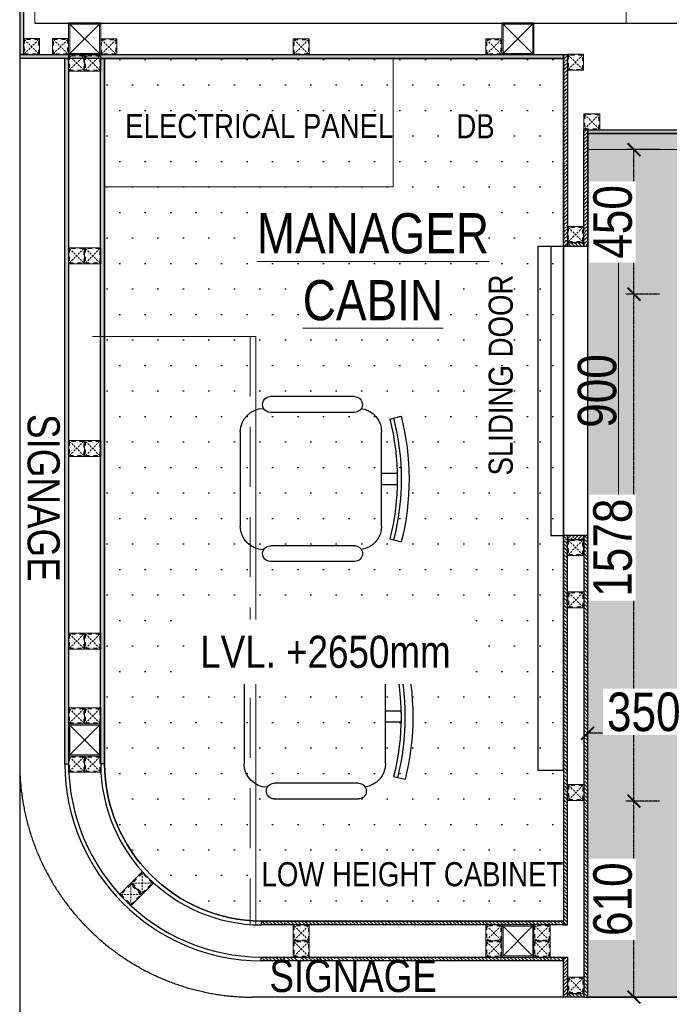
# Model space of a CAD drawing. Header units: millimetres. Extents: x -106827 to 92813, y -35754 to 7831.
# Tile 118 of 160: x -3996 to -1972, y -28255 to -25190. Entities that reach past the tile are written whole.
import ezdxf
from ezdxf.xclip import XClip

# ---------------------------------------------------------------- set-up
doc = ezdxf.new("R2010")
doc.units = ezdxf.units.MM
doc.header["$XCLIPFRAME"] = 2
doc.header["$PDMODE"] = 35
for name, pattern in [('General Arrangement Plan$0$( Hidden )', [0.375, 0.25, -0.125]), ('General Arrangement Plan$0$DASHED2', [0.375, 0.25, -0.125]), ('General Arrangement Plan$1$.5', [2, 0.5, -0.5, 0.5, -0.5]), ('General Arrangement Plan$1$CORES & SETBACK$0$HIDDEN', [0.375, 0.25, -0.125]), ('HIDDEN', [0.375, 0.25, -0.125])]:
    doc.linetypes.add(name, pattern=pattern)
for name, color, linetype in [('A-ANNO-DIMS-30', 7, 'Continuous'), ('General Arrangement Plan$1$12-ply', 160, 'Continuous'), ('General Arrangement Plan$1$Furniture', 7, 'Continuous'), ('General Arrangement Plan$1$IDS-DOOR', 45, 'Continuous'), ('IFF-35 HEAVY', 100, 'Continuous'), ('M-HVAC-INSULATION', 7, 'Continuous')]:
    doc.layers.add(name, color=color, linetype=linetype)
for name, color, linetype, lineweight in [('General Arrangement Plan$0$DIM', 7, 'Continuous', 13), ('General Arrangement Plan$1$A-WALL', 113, 'Continuous', 9), ('General Arrangement Plan$1$FURN', 252, 'Continuous', 5), ('General Arrangement Plan$1$MEI- EXISTING WALLS', 1, 'Continuous', 15), ('General Arrangement Plan$1$TILES', 104, 'Continuous', 9), ('General Arrangement Plan$1$TXT', 6, 'Continuous', 20), ('General Arrangement Plan$1$Wall Hatch', 8, 'Continuous', 0), ('TEXT', 7, 'Continuous', 5)]:
    doc.layers.add(name, color=color, linetype=linetype, lineweight=lineweight)
doc.layers.add('General Arrangement Plan$1$MS', color=7, linetype='Continuous', lineweight=0, true_color=0x3c5977)
doc.styles.add('General Arrangement Plan$1$Standard', font='ARIALN.TTF')
doc.styles.get("Standard").update_dxf_attribs({"font": 'ARIALN.TTF'})
doc.dimstyles.new('General Arrangement Plan$1$TFS-Dim', dxfattribs={"dimtxt": 120, "dimasz": 40, "dimexe": 25, "dimexo": 25, "dimgap": 4.5, "dimtad": 1, "dimdec": 0, "dimzin": 0, "dimdsep": 46, "dimtxsty": 'General Arrangement Plan$1$Standard', "dimblk": 'General Arrangement Plan$1$_ArchTick', "dimcen": 0.09, "dimdle": 2, "dimclrd": 256, "dimclre": 8, "dimadec": 0, "dimazin": 0, "dimtfac": 1, "dimtdec": 0, "dimtofl": 0, "dimtmove": 1, "dimatfit": 3, "dimfxl": 1, "dimtolj": 1, "dimtzin": 0, "dimlwd": -1, "dimlwe": -1, "dimarcsym": 0})
doc.dimstyles.new('TFS-Dim', dxfattribs={"dimtxt": 120, "dimasz": 40, "dimexe": 25, "dimexo": 25, "dimgap": 4.5, "dimtad": 1, "dimdec": 0, "dimzin": 0, "dimdsep": 46, "dimtxsty": 'Standard', "dimblk": 'ARCHTICK', "dimcen": 0.09, "dimdle": 2, "dimclrd": 256, "dimclre": 8, "dimadec": 0, "dimazin": 0, "dimtfac": 1, "dimtdec": 0, "dimtofl": 0, "dimtmove": 1, "dimatfit": 3, "dimfxl": 1, "dimtolj": 1, "dimtzin": 0, "dimlwd": -1, "dimlwe": -1, "dimarcsym": 0})

# ---------------------------------------------------------------- blocks, each defined once
blk = doc.blocks.new('General Arrangement Plan$1$A$C0642dd72')
at = {"layer": 'General Arrangement Plan$1$MS', "ltscale": 10}
for p, q in [((0, 2808.7), (100, 2908.7)), ((100, 2808.7), (0, 2908.7)), ((1350.1, 2808.7), (1450.1, 2908.7)), ((1450.1, 2808.7), (1350.1, 2908.7)), ((0, 626), (100, 726)), ((100, 626), (0, 726)), ((1350.1, 0.3), (1450.1, 100.3)), ((1450.1, 0.3), (1350.1, 100.3))]:
    blk.add_line(p, q, dxfattribs=at)
for points in [[(0, 2808.7), (100, 2808.7), (100, 2908.7), (0, 2908.7)], [(4, 2812.7), (96, 2812.7), (96, 2904.7), (4, 2904.7)], [(1350.1, 2808.7), (1450.1, 2808.7), (1450.1, 2908.7), (1350.1, 2908.7)], [(1354.1, 2812.7), (1446.1, 2812.7), (1446.1, 2904.7), (1354.1, 2904.7)], [(0, 626), (100, 626), (100, 726), (0, 726)], [(4, 630), (96, 630), (96, 722), (4, 722)], [(1350.1, 0.3), (1450.1, 0.3), (1450.1, 100.3), (1350.1, 100.3)], [(1354.1, 4.3), (1446.1, 4.3), (1446.1, 96.3), (1354.1, 96.3)]]:
    blk.add_lwpolyline(points, close=True, dxfattribs=at)
blk = doc.blocks.new('*U243')
at = {"layer": 'General Arrangement Plan$1$12-ply', "true_color": 0x939598}
h = blk.add_hatch(dxfattribs=at)
h.set_pattern_fill('ANSI35', color=252, scale=2.5, angle=180)
h.set_pattern_definition([(225, (0, 4722.52), (11.22532015, -11.22532015), []), (225, (-11.225, 4722.52), (11.22532015, -11.22532015), [19.84375, -3.96875, 0, -3.96875])])
h.paths.add_polyline_path([(2694431.8, -800711.5), (2694419.8, -800711.5), (2694419.8, -802781.9), (2694431.8, -802781.9)])
at = {"layer": 'General Arrangement Plan$1$12-ply'}
blk.add_lwpolyline([(2694419.8, -800711.5), (2694431.8, -800711.5), (2694431.8, -802781.9), (2694419.8, -802781.9)], close=True, dxfattribs=at)
blk = doc.blocks.new('*U237')
at = {"layer": 'General Arrangement Plan$1$12-ply', "true_color": 0x939598}
h = blk.add_hatch(dxfattribs=at)
h.set_pattern_fill('ANSI35', color=252, scale=2.5, angle=180)
h.set_pattern_definition([(225, (0, 8687.363), (11.22532015, -11.22532015), []), (225, (-11.225, 8687.363), (11.22532015, -11.22532015), [19.84375, -3.96875, 0, -3.96875])])
h.paths.add_polyline_path([(2694431.8, -798254.8), (2694419.8, -798254.8), (2694419.8, -801273.8), (2694431.8, -801273.8)])
at = {"layer": 'General Arrangement Plan$1$12-ply'}
blk.add_lwpolyline([(2694419.8, -798254.8), (2694431.8, -798254.8), (2694431.8, -801273.8), (2694419.8, -801273.8)], close=True, dxfattribs=at)
blk = doc.blocks.new('General Arrangement Plan$1$A$C25013FFA')
at = {"layer": 'General Arrangement Plan$1$MS', "linetype": 'General Arrangement Plan$1$CORES & SETBACK$0$HIDDEN', "ltscale": 25}
for p, q in [((-9, 60), (35, 16)), ((35, 60), (-9, 16))]:
    blk.add_line(p, q, dxfattribs=at)
at = {"layer": 'General Arrangement Plan$1$MS', "ltscale": 25}
blk.add_lwpolyline([(-12, 13), (38, 13), (38, 63), (-12, 63)], close=True, dxfattribs=at)
blk.add_lwpolyline([(-12, 13), (38, 13), (38, 63), (-12, 63)], close=True, dxfattribs=at)
at = {"layer": 'General Arrangement Plan$1$MS', "linetype": 'General Arrangement Plan$1$.5', "ltscale": 25}
blk.add_lwpolyline([(-9, 16), (35, 16), (35, 60), (-9, 60)], close=True, dxfattribs=at)
blk = doc.blocks.new('*U227')
at = {"layer": 'General Arrangement Plan$1$12-ply', "true_color": 0x939598}
h = blk.add_hatch(dxfattribs=at)
h.set_pattern_fill('ANSI35', color=252, scale=2.5, angle=180)
h.set_pattern_definition([(225, (0, 4549.795), (11.22532015, -11.22532015), []), (225, (-11.225, 4549.795), (11.22532015, -11.22532015), [19.84375, -3.96875, 0, -3.96875])])
h.paths.add_polyline_path([(2694431.8, -800734.8), (2694419.8, -800734.8), (2694419.8, -802931.3), (2694431.8, -802931.3)])
at = {"layer": 'General Arrangement Plan$1$12-ply'}
blk.add_lwpolyline([(2694419.8, -800734.8), (2694431.8, -800734.8), (2694431.8, -802931.3), (2694419.8, -802931.3)], close=True, dxfattribs=at)
blk = doc.blocks.new('*U228')
at = {"layer": 'General Arrangement Plan$1$12-ply', "true_color": 0x939598}
h = blk.add_hatch(dxfattribs=at)
h.set_pattern_fill('ANSI35', color=252, scale=2.5, angle=180)
h.set_pattern_definition([(225, (0, 4550.338), (11.22532015, -11.22532015), []), (225, (-11.225, 4550.338), (11.22532015, -11.22532015), [19.84375, -3.96875, 0, -3.96875])])
h.paths.add_polyline_path([(2694431.8, -800734.8), (2694419.8, -800734.8), (2694419.8, -802930.8), (2694431.8, -802930.8)])
at = {"layer": 'General Arrangement Plan$1$12-ply'}
blk.add_lwpolyline([(2694419.8, -800734.8), (2694431.8, -800734.8), (2694431.8, -802930.8), (2694419.8, -802930.8)], close=True, dxfattribs=at)
blk = doc.blocks.new('*U229')
at = {"layer": 'General Arrangement Plan$1$12-ply', "true_color": 0x939598}
h = blk.add_hatch(dxfattribs=at)
h.set_pattern_fill('ANSI35', color=252, scale=2.5, angle=180)
h.set_pattern_definition([(225, (0, 3344.335), (11.22532015, -11.22532015), []), (225, (-11.225, 3344.335), (11.22532015, -11.22532015), [19.84375, -3.96875, 0, -3.96875])])
h.paths.add_polyline_path([(2694431.8, -801964.6), (2694419.8, -801964.6), (2694419.8, -802907), (2694431.8, -802907)])
at = {"layer": 'General Arrangement Plan$1$12-ply'}
blk.add_lwpolyline([(2694419.8, -801964.6), (2694431.8, -801964.6), (2694431.8, -802907), (2694419.8, -802907)], close=True, dxfattribs=at)
blk = doc.blocks.new('*U230')
at = {"layer": 'General Arrangement Plan$1$12-ply', "true_color": 0x939598}
h = blk.add_hatch(dxfattribs=at)
h.set_pattern_fill('ANSI35', color=252, scale=2.5, angle=180)
h.set_pattern_definition([(225, (0, 3343.737), (11.22532015, -11.22532015), []), (225, (-11.225, 3343.737), (11.22532015, -11.22532015), [19.84375, -3.96875, 0, -3.96875])])
h.paths.add_polyline_path([(2694431.8, -801965.2), (2694419.8, -801965.2), (2694419.8, -802907), (2694431.8, -802907)])
at = {"layer": 'General Arrangement Plan$1$12-ply'}
blk.add_lwpolyline([(2694419.8, -801965.2), (2694431.8, -801965.2), (2694431.8, -802907), (2694419.8, -802907)], close=True, dxfattribs=at)
blk = doc.blocks.new('*U231')
at = {"layer": 'General Arrangement Plan$1$12-ply', "true_color": 0x939598}
h = blk.add_hatch(dxfattribs=at)
h.set_pattern_fill('ANSI35', color=252, scale=2.5, angle=180)
h.set_pattern_definition([(225, (0, 5610.982), (11.22532015, -11.22532015), []), (225, (-11.225, 5610.982), (11.22532015, -11.22532015), [19.84375, -3.96875, 0, -3.96875])])
h.paths.add_polyline_path([(2694431.8, -800455.1), (2694419.8, -800455.1), (2694419.8, -802149.9), (2694431.8, -802149.9)])
at = {"layer": 'General Arrangement Plan$1$12-ply'}
blk.add_lwpolyline([(2694419.8, -800455.1), (2694431.8, -800455.1), (2694431.8, -802149.9), (2694419.8, -802149.9)], close=True, dxfattribs=at)
blk = doc.blocks.new('*U232')
at = {"layer": 'General Arrangement Plan$1$12-ply', "true_color": 0x939598}
h = blk.add_hatch(dxfattribs=at)
h.set_pattern_fill('ANSI35', color=252, scale=2.5, angle=180)
h.set_pattern_definition([(225, (0, 6173.298), (11.22532015, -11.22532015), []), (225, (-11.225, 6173.298), (11.22532015, -11.22532015), [19.84375, -3.96875, 0, -3.96875])])
h.paths.add_polyline_path([(2694431.8, -800722.8), (2694419.8, -800722.8), (2694419.8, -801319.8), (2694431.8, -801319.8)])
at = {"layer": 'General Arrangement Plan$1$12-ply'}
blk.add_lwpolyline([(2694419.8, -800722.8), (2694431.8, -800722.8), (2694431.8, -801319.8), (2694419.8, -801319.8)], close=True, dxfattribs=at)
blk = doc.blocks.new('*U233')
at = {"layer": 'General Arrangement Plan$1$12-ply', "true_color": 0x939598}
h = blk.add_hatch(dxfattribs=at)
h.set_pattern_fill('ANSI35', color=252, scale=2.5, angle=180)
h.set_pattern_definition([(225, (0, 5939.467), (11.22532015, -11.22532015), []), (225, (-11.225, 5939.467), (11.22532015, -11.22532015), [19.84375, -3.96875, 0, -3.96875])])
h.paths.add_polyline_path([(2694431.8, -800956.6), (2694419.8, -800956.6), (2694419.8, -801319.8), (2694431.8, -801319.8)])
at = {"layer": 'General Arrangement Plan$1$12-ply'}
blk.add_lwpolyline([(2694419.8, -800956.6), (2694431.8, -800956.6), (2694431.8, -801319.8), (2694419.8, -801319.8)], close=True, dxfattribs=at)
blk = doc.blocks.new('*U234')
at = {"layer": 'General Arrangement Plan$1$12-ply', "true_color": 0x939598}
h = blk.add_hatch(dxfattribs=at)
h.set_pattern_fill('ANSI35', color=252, scale=2.5, angle=180)
h.set_pattern_definition([(225, (0, 6643.966), (11.22532015, -11.22532015), []), (225, (-11.225, 6643.966), (11.22532015, -11.22532015), [19.84375, -3.96875, 0, -3.96875])])
h.paths.add_polyline_path([(2694431.8, -800760.5), (2694419.8, -800760.5), (2694419.8, -800811.5), (2694431.8, -800811.5)])
at = {"layer": 'General Arrangement Plan$1$12-ply'}
blk.add_lwpolyline([(2694419.8, -800760.5), (2694431.8, -800760.5), (2694431.8, -800811.5), (2694419.8, -800811.5)], close=True, dxfattribs=at)
blk = doc.blocks.new('*U203')
at = {"layer": 'General Arrangement Plan$1$12-ply', "true_color": 0x939598}
h = blk.add_hatch(dxfattribs=at)
h.set_pattern_fill('ANSI35', color=252, scale=2.5, angle=180)
h.set_pattern_definition([(225, (0, 7468.815), (11.22532015, -11.22532015), []), (225, (-11.225, 7468.815), (11.22532015, -11.22532015), [19.84375, -3.96875, 0, -3.96875])])
h.paths.add_polyline_path([(2694431.8, -799767.5), (2694419.8, -799767.5), (2694419.8, -800979.7), (2694431.8, -800979.7)])
at = {"layer": 'General Arrangement Plan$1$12-ply'}
blk.add_lwpolyline([(2694419.8, -799767.5), (2694431.8, -799767.5), (2694431.8, -800979.7), (2694419.8, -800979.7)], close=True, dxfattribs=at)
blk = doc.blocks.new('*U204')
at = {"layer": 'General Arrangement Plan$1$12-ply', "true_color": 0x939598}
h = blk.add_hatch(dxfattribs=at)
h.set_pattern_fill('ANSI35', color=252, scale=2.5, angle=180)
h.set_pattern_definition([(225, (0, 7693.815), (11.22532015, -11.22532015), []), (225, (-11.225, 7693.815), (11.22532015, -11.22532015), [19.84375, -3.96875, 0, -3.96875])])
h.paths.add_polyline_path([(2694431.8, -799542.5), (2694419.8, -799542.5), (2694419.8, -800979.7), (2694431.8, -800979.7)])
at = {"layer": 'General Arrangement Plan$1$12-ply'}
blk.add_lwpolyline([(2694419.8, -799542.5), (2694431.8, -799542.5), (2694431.8, -800979.7), (2694419.8, -800979.7)], close=True, dxfattribs=at)
blk = doc.blocks.new('*U209')
at = {"layer": 'General Arrangement Plan$1$12-ply', "true_color": 0x939598}
h = blk.add_hatch(dxfattribs=at)
h.set_pattern_fill('ANSI35', color=252, scale=2.5, angle=180)
h.set_pattern_definition([(225, (0, 6041.444), (11.22532015, -11.22532015), []), (225, (-11.225, 6041.444), (11.22532015, -11.22532015), [19.84375, -3.96875, 0, -3.96875])])
h.paths.add_polyline_path([(2694431.8, -801024.8), (2694419.8, -801024.8), (2694419.8, -801149.8), (2694431.8, -801149.8)])
at = {"layer": 'General Arrangement Plan$1$12-ply'}
blk.add_lwpolyline([(2694419.8, -801024.8), (2694431.8, -801024.8), (2694431.8, -801149.8), (2694419.8, -801149.8)], close=True, dxfattribs=at)
blk = doc.blocks.new('General Arrangement Plan$1$DTHRQW')
at = {"color": 0, "linetype": 'ByBlock', "lineweight": -2}
blk.add_wipeout([(1608712.3, -1425101.7), (1608713.7, -1425115), (1608718.6, -1425130.8), (1608727.2, -1425145.8), (1608735.2, -1425155), (1608745.7, -1425163.7), (1608768.7, -1425174.5), (1608776, -1425176.1), (1608798.1, -1425177.3), (1609095.1, -1425177.3), (1609104.3, -1425176.7), (1609127.2, -1425170.2), (1609131.8, -1425167.9), (1609139.3, -1425163.3), (1609148.8, -1425155.3), (1609158.8, -1425143.3), (1609164.1, -1425134), (1609169, -1425120.8), (1609171.1, -1425110.3), (1609171.7, -1425102), (1609171.7, -1425102), (1609171.7, -1425102), (1609175.1, -1425103.6), (1609181, -1425105.2), (1609187.8, -1425105.2), (1609192.4, -1425104.2), (1609197, -1425102.2), (1609200, -1425100.2), (1609201.8, -1425098.6), (1609201.8, -1425098.6), (1609206.6, -1425092.7), (1609208.7, -1425088.1), (1609209.6, -1425084.6), (1609210, -1425079.9), (1609210, -1425072.2), (1609210, -1424805.7), (1609208.8, -1424797.7), (1609207.6, -1424794.9), (1609204.4, -1424789.7), (1609202.2, -1424787.3), (1609196.3, -1424783.1), (1609193.4, -1424781.7), (1609189.7, -1424780.7), (1609184.5, -1424780.2), (1609177.1, -1424781.3), (1609174.4, -1424782.2), (1609171, -1424784), (1609167.4, -1424768.8), (1609164, -1424760.8), (1609154.9, -1424746.4), (1609152.3, -1424743.3), (1609145.7, -1424736.7), (1609135.1, -1424728.9), (1609124.1, -1424723.3), (1609116.3, -1424720.5), (1609106.3, -1424718.3), (1609095.5, -1424717.5), (1609077.9, -1424717.5), (1608960.9, -1424717.5), (1608960.9, -1424666.8), (1608972.5, -1424667.2), (1608990, -1424668.1), (1609009.4, -1424669.5), (1609023, -1424670.8), (1609048.5, -1424673.8), (1609066, -1424676.4), (1609080.4, -1424678.8), (1609099.3, -1424682.4), (1609109.5, -1424684.6), (1609130, -1424689.3), (1609137.2, -1424691.1), (1609146.6, -1424654), (1609112.1, -1424646), (1609081.5, -1424640.2), (1609027.2, -1424632.7), (1608999.1, -1424630.3), (1608962.5, -1424628.6), (1608899.5, -1424629.4), (1608874.9, -1424631), (1608841.9, -1424634.3), (1608808.8, -1424639), (1608769.6, -1424646.3), (1608738.2, -1424653.6), (1608747.6, -1424690.7), (1608765.6, -1424686.4), (1608793.7, -1424680.5), (1608817, -1424676.5), (1608834.8, -1424673.8), (1608851.3, -1424671.8), (1608871.4, -1424669.7), (1608885.4, -1424668.6), (1608898.9, -1424667.7), (1608917.4, -1424667), (1608923.8, -1424667), (1608923.8, -1424717.5), (1608789.1, -1424717.5), (1608780.2, -1424718), (1608771.8, -1424719.5), (1608762.3, -1424722.4), (1608752.9, -1424726.6), (1608744.6, -1424731.8), (1608732.8, -1424742.2), (1608726.8, -1424749.6), (1608720.7, -1424759.7), (1608717.3, -1424767.6), (1608713.3, -1424783.5), (1608713.3, -1424783.5), (1608713.3, -1424783.5), (1608699.8, -1424779.7), (1608699.8, -1424779.7), (1608693.2, -1424780.5), (1608682.3, -1424786.6), (1608675.1, -1424798.7), (1608674.2, -1424805.2), (1608674.2, -1424817.3), (1608674.2, -1424837.6), (1608674.2, -1424853.6), (1608674.2, -1425079.4), (1608674.2, -1425079.4), (1608676.1, -1425088.9), (1608678.5, -1425093.6), (1608683, -1425098.7), (1608686.6, -1425101.3), (1608686.6, -1425101.3), (1608699.7, -1425105), (1608699.7, -1425105), (1608706, -1425104.2)], dxfattribs=at).translate(0, 0, 0)
at = {"color": 0, "linetype": 'ByBlock', "lineweight": -2, "extrusion": (-3.38737e-07, -2.0473e-09, 1)}
for p, q in [((1608747.6, -1424690.7, 0), (1608738.2, -1424653.6, 0)), ((1609137.2, -1424691.1, 0), (1609146.6, -1424654, 0)), ((1608789.2, -1424717.5, 0), (1609095.5, -1424717.5, 0)), ((1608674.2, -1424805.2, 0), (1608674.2, -1425079.4, 0)), ((1608725.3, -1424805.2, 0), (1608725.3, -1425079.5, 0)), ((1609159, -1424805.7, 0), (1609159, -1425079.9, 0)), ((1609210, -1424805.7, 0), (1609210, -1425079.9, 0)), ((1609095.1, -1425177.3, 0), (1608788.7, -1425177.3, 0))]:
    blk.add_line(p, q, dxfattribs=at)
at = {"color": 0, "linetype": 'ByBlock', "lineweight": -2, "extrusion": (-3.38737e-07, -2.0473e-09, 1), "elevation": -0.5}
blk.add_lwpolyline([(1608923.8, -1424717.5), (1608960.9, -1424717.5), (1608960.9, -1424666.8, 0.00633), (1608923.8, -1424666.6), (1608923.8, -1424717.5), (1608960.9, -1424717.5)], format="xyb", dxfattribs=at)
at = {"color": 0, "linetype": 'ByBlock', "lineweight": -2, "extrusion": (-3.38737e-07, -2.0473e-09, 1)}
for centre, radius, start, end in [((1608941.6, -1425457.9, -0.5), 829.6, 75.6933, 104.1934), ((1608941.6, -1425457.9, -0.5), 804.1, 75.6933, 104.1934), ((1608941.6, -1425457.9, -0.5), 791.3, 75.6933, 104.1934), ((1608789.1, -1424794.1, -0.5), 76.6, 89.9433, 172.0949), ((1609094.8, -1424794.4, -0.5), 76.9, 7.7859, 89.486), ((1608699.8, -1424805.2, -0.5), 25.5, 359.9433, 179.9433), ((1609184.5, -1424805.7, -0.5), 25.5, 359.9433, 179.9433), ((1608699.8, -1425079.4, -0.5), 25.5, 179.9411, 359.9455), ((1609184.5, -1425079.9, -0.5), 25.5, 179.9433, 359.9433), ((1608789.3, -1425100.2, -0.5), 77.1, 181.1385, 269.5517), ((1609095.1, -1425100.7, -0.5), 76.6, 269.9433, 359.0248)]:
    blk.add_arc(centre, radius, start, end, dxfattribs=at)
blk = doc.blocks.new('General Arrangement Plan$1$_ArchTick')
at = {"color": 0, "linetype": 'ByBlock', "const_width": 0.15}
blk.add_lwpolyline([(-0.5, -0.5), (0.5, 0.5)], dxfattribs=at)
blk = doc.blocks.new('*D284')
at = {"layer": 'Defpoints', "color": 0}
for p in [(1818.1, 3236.3), (1913.9, 3236.3), (1818.1, 2336.3)]:
    blk.add_point(p, dxfattribs=at)
at = {"layer": 'General Arrangement Plan$0$DIM', "color": 8, "linetype": 'General Arrangement Plan$0$( Hidden )'}
for p, q in [((1843.1, 3236.3), (1938.9, 3236.3)), ((1843.1, 2336.3), (1938.9, 2336.3))]:
    blk.add_line(p, q, dxfattribs=at)
at = {"layer": 'General Arrangement Plan$0$DIM', "color": 8}
blk.add_line((1913.9, 2334.3), (1913.9, 3238.3), dxfattribs=at)
at = {"layer": 'General Arrangement Plan$0$DIM', "color": 8, "xscale": 40, "yscale": 40, "zscale": 40}
for p, rotation in [((1913.9, 3236.3), 90), ((1913.9, 2336.3), 270)]:
    blk.add_blockref('General Arrangement Plan$1$_ArchTick', p, dxfattribs=dict(at, rotation=rotation))
at = {"layer": 'General Arrangement Plan$0$DIM', "color": 0, "insert": (1848.1, 2786.3), "char_height": 120, "attachment_point": 5, "rotation": 90, "style": 'General Arrangement Plan$1$Standard'}
blk.add_mtext('\\A1;900', dxfattribs=at)
blk = doc.blocks.new('_ArchTick')
at = {"color": 0, "linetype": 'ByBlock', "const_width": 0.15}
blk.add_lwpolyline([(-0.5, -0.5), (0.5, 0.5)], dxfattribs=at)
blk = doc.blocks.new('*D316')
at = {"layer": 'A-ANNO-DIMS-30', "color": 8, "linetype": 'HIDDEN'}
for p, q in [((-2002.1, -27623.1), (-2107.1, -27623.1)), ((-2002.1, -28233.3), (-2107.1, -28233.3))]:
    blk.add_line(p, q, dxfattribs=at)
at = {"layer": 'A-ANNO-DIMS-30', "linetype": 'HIDDEN'}
blk.add_line((-2082.1, -28235.3), (-2082.1, -27621.1), dxfattribs=at)
at = {"layer": 'Defpoints', "color": 0}
for p in [(-2082.1, -27623.1), (-1857.9, -27623.1), (-1857.9, -28233.3)]:
    blk.add_point(p, dxfattribs=at)
at = {"layer": 'A-ANNO-DIMS-30', "xscale": 40, "yscale": 40, "zscale": 40}
for p, rotation in [((-2082.1, -27623.1), 90), ((-2082.1, -28233.3), 270)]:
    blk.add_blockref('_ArchTick', p, dxfattribs=dict(at, rotation=rotation))
at = {"layer": 'A-ANNO-DIMS-30', "color": 0, "insert": (-2147.9, -27928.2), "char_height": 120, "attachment_point": 5, "rotation": 90, "bg_fill": 3, "box_fill_scale": 1.1, "bg_fill_color": 256, "bg_fill_true_color": 13158600, "bg_fill_transparency": 0}
blk.add_mtext('\\A1;610', dxfattribs=at)
blk = doc.blocks.new('*D317')
at = {"layer": 'A-ANNO-DIMS-30', "color": 8, "linetype": 'HIDDEN'}
for p, q in [((-2002.1, -26044.9), (-2107.1, -26044.9)), ((-2002.1, -27623.1), (-2107.1, -27623.1))]:
    blk.add_line(p, q, dxfattribs=at)
at = {"layer": 'A-ANNO-DIMS-30', "linetype": 'HIDDEN'}
blk.add_line((-2082.1, -27625.1), (-2082.1, -26042.9), dxfattribs=at)
at = {"layer": 'Defpoints', "color": 0}
for p in [(-2082.1, -26044.9), (-1876.6, -26044.9), (-1857.9, -27623.1)]:
    blk.add_point(p, dxfattribs=at)
at = {"layer": 'A-ANNO-DIMS-30', "xscale": 40, "yscale": 40, "zscale": 40}
for p, rotation in [((-2082.1, -26044.9), 90), ((-2082.1, -27623.1), 270)]:
    blk.add_blockref('_ArchTick', p, dxfattribs=dict(at, rotation=rotation))
at = {"layer": 'A-ANNO-DIMS-30', "color": 0, "insert": (-2147.9, -26834), "char_height": 120, "attachment_point": 5, "rotation": 90, "bg_fill": 3, "box_fill_scale": 1.1, "bg_fill_color": 256, "bg_fill_true_color": 13158600, "bg_fill_transparency": 0}
blk.add_mtext('\\A1;1578', dxfattribs=at)
blk = doc.blocks.new('*D297')
at = {"layer": 'A-ANNO-DIMS-30', "linetype": 'HIDDEN'}
blk.add_line((-2082.1, -26046.9), (-2082.1, -25592.7), dxfattribs=at)
at = {"layer": 'A-ANNO-DIMS-30', "color": 8, "linetype": 'HIDDEN'}
for p, q in [((-2002.1, -25594.7), (-2107.1, -25594.7)), ((-2002.1, -26044.9), (-2107.1, -26044.9))]:
    blk.add_line(p, q, dxfattribs=at)
at = {"layer": 'Defpoints', "color": 0}
for p in [(-2082.1, -25594.7), (-1855, -25594.7), (-1876.6, -26044.9)]:
    blk.add_point(p, dxfattribs=at)
at = {"layer": 'A-ANNO-DIMS-30', "xscale": 40, "yscale": 40, "zscale": 40}
for p, rotation in [((-2082.1, -25594.7), 90), ((-2082.1, -26044.9), 270)]:
    blk.add_blockref('_ArchTick', p, dxfattribs=dict(at, rotation=rotation))
at = {"layer": 'A-ANNO-DIMS-30', "color": 0, "insert": (-2147.9, -25819.8), "char_height": 120, "attachment_point": 5, "rotation": 90, "bg_fill": 3, "box_fill_scale": 1.1, "bg_fill_color": 256, "bg_fill_true_color": 13158600, "bg_fill_transparency": 0}
blk.add_mtext('\\A1;450', dxfattribs=at)
blk = doc.blocks.new('*D299')
at = {"layer": 'A-ANNO-DIMS-30', "color": 8, "linetype": 'HIDDEN'}
for p, q in [((-2226.2, -27411.4), (-2226.2, -27386.4)), ((-1876.6, -27411.4), (-1876.6, -27386.4))]:
    blk.add_line(p, q, dxfattribs=at)
at = {"layer": 'A-ANNO-DIMS-30', "linetype": 'HIDDEN'}
blk.add_line((-1874.6, -27411.4), (-2228.2, -27411.4), dxfattribs=at)
at = {"layer": 'Defpoints', "color": 0}
for p in [(-2226.2, -27411.4), (-2226.2, -27411.4), (-1876.6, -27411.4)]:
    blk.add_point(p, dxfattribs=at)
at = {"layer": 'A-ANNO-DIMS-30', "xscale": 40, "yscale": 40, "zscale": 40, "rotation": 180}
blk.add_blockref('_ArchTick', (-2226.2, -27411.4), dxfattribs=at)
at = {"layer": 'A-ANNO-DIMS-30', "xscale": 40, "yscale": 40, "zscale": 40}
blk.add_blockref('_ArchTick', (-1876.6, -27411.4), dxfattribs=at)
at = {"layer": 'A-ANNO-DIMS-30', "color": 0, "insert": (-2051.4, -27345.6), "char_height": 120, "attachment_point": 5, "bg_fill": 3, "box_fill_scale": 1.1, "bg_fill_color": 256, "bg_fill_true_color": 13158600, "bg_fill_transparency": 0}
blk.add_mtext('\\A1;350', dxfattribs=at)
blk = doc.blocks.new('General Arrangement Plan')
at = {"color": 252, "true_color": 0x939598}
for p, q in [((1743.1, 899.1), (772.5, 899.1)), ((1818.1, 899.1), (6194.5, 899.1))]:
    blk.add_line(p, q, dxfattribs=at)
at = {"layer": 'General Arrangement Plan$1$A-WALL'}
blk.add_line((1937.5, 3932), (1938.7, 5799.6), dxfattribs=at)
at = {"layer": 'General Arrangement Plan$1$A-WALL', "lineweight": 25}
blk.add_line((95.5, 3931.8), (3080.7, 3930), dxfattribs=at)
at = {"layer": 'General Arrangement Plan$1$FURN'}
blk.add_lwpolyline([(312.7, 3821.3), (1212.5, 3821.3), (1212.5, 3421.4), (312.7, 3421.4)], close=True, dxfattribs=at)
blk.add_lwpolyline([(783.8, 2956.4), (275.7, 2956.4)], dxfattribs=at)
at = {"layer": 'General Arrangement Plan$1$IDS-DOOR', "color": 45}
for points in [[(1743.1, 3236.3), (1663.2, 3236.3), (1663.2, 1606.4), (1743.1, 1606.4)], [(1743.1, 3236.3), (1703.2, 3236.3), (1703.2, 2336.3), (1743.1, 2336.3)]]:
    blk.add_lwpolyline(points, close=True, dxfattribs=at)
at = {"layer": 'General Arrangement Plan$1$TILES'}
blk.add_lwpolyline([(1818.1, 3537.7), (4837.1, 3537.7), (4837.1, 3587.5), (1818.1, 3587.5)], close=True, dxfattribs=at)
at = {"layer": 'General Arrangement Plan$1$Wall Hatch'}
blk.add_lwpolyline([(95.6, 3931.8), (3081.9, 3931.8), (3081.9, 5801.6), (95.6, 5801.6)], close=True, dxfattribs=at)
at = {"layer": 'General Arrangement Plan$1$12-ply'}
for name, p in [('*U243', (-2694371.6, 806615.2)), ('*U232', (-2692676.7, 804556.1)), ('*U227', (-2694231.2, 804556.1)), ('*U228', (-2694119.2, 804556.1)), ('*U233', (-2692613.7, 804556.1)), ('*U209', (-2692676.7, 802048.8))]:
    blk.add_blockref(name, p, dxfattribs=at)
for name, p, rotation in [('*U231', (-800406.8, -2690598.5), 90), ('*U237', (-796436.7, -2690832.4), 90), ('*U234', (-799005.4, -2691183.6), 90), ('*U230', (-801163.9, -2693295.8), 90), ('*U229', (-801163.9, -2693407.8), 90), ('*U234', (-799005.4, -2693520.8), 90.00000000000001)]:
    blk.add_blockref(name, p, dxfattribs=dict(at, rotation=rotation))
at = {"layer": 'General Arrangement Plan$1$12-ply', "xscale": -1}
for name, p, rotation in [('*U203', (-2692676.7, -798643.4), 180), ('*U234', (-799005.4, 2696756.1), 90), ('*U204', (-2692613.7, -798643.4), 180)]:
    blk.add_blockref(name, p, dxfattribs=dict(at, rotation=rotation))
at = {"layer": 'General Arrangement Plan$1$Furniture', "xscale": -0.9575283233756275, "yscale": 0.9575283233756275, "zscale": 0.9575283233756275, "rotation": 270}
for p in [(1365383.4, -1538095.5, 0), (1365395.2, -1538835, 0)]:
    blk.add_blockref('General Arrangement Plan$1$DTHRQW', p, dxfattribs=at)
at = {"layer": 'General Arrangement Plan$1$MS', "ltscale": 25}
for p in [(72.3, 3820.3), (212.7, 3769.4), (262.7, 3769.4), (1767.1, 3771.6), (1818.1, 3586.5), (1767.1, 3235.3), (212.7, 3169.4), (262.7, 3169.4), (212.7, 2569.4), (262.7, 2569.4), (1767.1, 2261.3), (1768.1, 2098.1), (212.7, 1969.4), (262.7, 1969.4), (212.7, 1736.8), (262.7, 1736.8), (212.7, 1586.8), (262.7, 1586.8), (1768.1, 1498.1), (912.8, 1061.1), (1512.8, 1061.1), (1662.8, 1061.1), (912.8, 1011.1), (1512.8, 1011.1), (1662.8, 1011.1), (1768.1, 898.1)]:
    blk.add_blockref('General Arrangement Plan$1$A$C25013FFA', p, dxfattribs=at)
at = {"layer": 'General Arrangement Plan$1$MS', "ltscale": 25, "xscale": -1}
for p in [(188.7, 3820.3), (338.7, 3819.4), (938.7, 3819.4), (1538.7, 3819.4)]:
    blk.add_blockref('General Arrangement Plan$1$A$C25013FFA', p, dxfattribs=at)
at = {"layer": 'General Arrangement Plan$1$MS', "ltscale": 25, "rotation": 134.9677643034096}
for p in [(466.4, 1271.8), (431.1, 1236.4)]:
    blk.add_blockref('General Arrangement Plan$1$A$C25013FFA', p, dxfattribs=at)
at = {"layer": 'General Arrangement Plan$1$TXT', "attachment_point": 5, "style": 'General Arrangement Plan$1$Standard'}
for s, insert, char_height, width in [('{\\C0;ELECTRICAL PANEL}', (794.8, 3610.5), 75, 2265.161), ('{\\C0;DB}', (1468.5, 3610.5), 75, 2265.161), ('{\\LMANAGER\\PCABIN}', (1148.9, 3172.3), 125, 2265.161), ('{\\C0;LOW HEIGHT CABINET}', (1272, 1281.5), 75, 1061.965), ('SIGNAGE', (1087.4, 964.6), 100, 1812.128)]:
    blk.add_mtext(s, dxfattribs=dict(at, insert=insert, char_height=char_height, width=width))
for s, insert, char_height, width, rotation in [('{\\C0;SLIDING DOOR}', (1547.6, 2835.9), 75, 1061.965, 90), ('SIGNAGE', (122.3, 2453.6), 100, 1812.128, 270)]:
    blk.add_mtext(s, dxfattribs=dict(at, insert=insert, char_height=char_height, width=width, rotation=rotation))
at = {"layer": 'General Arrangement Plan$0$DIM', "color": 9, "true_color": 0xc7c8ca}
dim = blk.add_linear_dim(base=(1913.9, 3236.3), p1=(1818.1, 2336.3), p2=(1818.1, 3236.3), angle=90, dimstyle='General Arrangement Plan$1$TFS-Dim', override={"dimclrd": 8}, dxfattribs=at)
dim.commit()
dim.dimension.update_dxf_attribs({"geometry": '*D284', "text_midpoint": (1848.1, 2786.3)})
at = {"color": 252, "true_color": 0x939598}
blk.add_lwpolyline([(48.3, 1624.2, 0.411047), (772.5, 899.1, 0.411047)], format="xyb", dxfattribs=at)
at = {"layer": 'General Arrangement Plan$1$12-ply'}
for points in [[(188.8, 1624.7, 0.411047), (800.7, 1012.1, 0.411047)], [(200.8, 1624.8, 0.411047), (800.8, 1024.1)], [(300.7, 1625.2, 0.411047), (801.4, 1124.1, 0.411047)], [(312.8, 1625.3, 0.411047), (801.4, 1136.1, 0.411047)]]:
    blk.add_lwpolyline(points, format="xyb", dxfattribs=at)
at = {"layer": 'General Arrangement Plan$1$FURN'}
blk.add_line((783.8, 2956.4), (783.7, 1125.6), dxfattribs=at)
at = {"layer": 'General Arrangement Plan$1$MEI- EXISTING WALLS', "color": 252, "linetype": 'General Arrangement Plan$0$DASHED2', "ltscale": 750, "true_color": 0x939598}
blk.add_line((766.8, 2956.4), (766.7, 1125.6), dxfattribs=at)
at = {"layer": 'General Arrangement Plan$1$MS', "ltscale": 10}
blk.add_blockref('General Arrangement Plan$1$A$C0642dd72', (200.7, 1023.9), dxfattribs=at)

msp = doc.modelspace()

# ---------------------------------------------------------------- linework, layer by layer
at = {"layer": 'IFF-35 HEAVY', "ltscale": 100}
msp.add_lwpolyline([(8419.6, -17749.2), (8419.6, -23647), (4985.8, -23647), (4985.8, -22980.5), (4861.8, -22980.5), (4861.8, -24321), (3525.1, -24321.7), (3525.1, -22981.1), (3401.1, -22980.5), (3401.1, -24244), (2248.7, -24244), (2248.7, -22980.5), (2124.7, -22980.5), (2124.5, -28233.3), (-2226.2, -28232.6), (-2226.2, -25544.2), (792.8, -25544.2), (792.8, -24351.9), (139.4, -24351.9), (139.4, -23340), (792.8, -23340), (792.8, -23217.3), (-3936, -23216), (-3936.1, -22665.8)], dxfattribs=at)

# ---------------------------------------------------------------- next in the draw order: block references
at = {"color": 7}
ref = msp.add_blockref('General Arrangement Plan', (-4044.3, -29132.4), dxfattribs=at)
XClip(ref).set_block_clipping_path([(48.7190010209, -107.5186207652), (15251.6043912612, 15253.5715002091)])

# ---------------------------------------------------------------- next in the draw order: hatches: boundary and pattern name
at = {"layer": 'M-HVAC-INSULATION'}
h = msp.add_hatch(dxfattribs=at)
h.set_pattern_fill('DOTS', scale=50)
h.set_pattern_definition([(0, (16461.85, -19598.305), (39.6875, 79.375), [0, -79.375])])
h.paths.add_polyline_path([(1817.1, -26007), (1817.1, -27732.1), (-1881.6, -27732.1), (-1881.6, -26007)], flags=16)
h.paths.add_polyline_path([(1893.7, -25589.5), (1893.7, -25739.5), (1743.7, -25739.5), (1743.7, -25589.5)])
h.paths.add_polyline_path([(1785.4, -24761.6), (1635.4, -24761.6), (1635.4, -24611.6), (1785.4, -24611.6)])
h.paths.add_polyline_path([(1838.7, -24017.6), (1688.7, -24017.6), (1688.7, -23867.6), (1838.7, -23867.6)])
h.paths.add_polyline_path([(-2226.2, -28232.6), (-2226.2, -25544.2), (792.8, -25544.2), (792.8, -24351.9), (139.4, -24351.9), (139.4, -23340), (792.8, -23340), (792.8, -23216.6), (668.8, -23216.6), (668.8, -23216), (-3936, -23216), (-3936, -22665.8), (6000.8, -22665.8), (6000.8, -17749.2), (8419.6, -17749.2), (8419.6, -23647), (4985.8, -23647), (4985.8, -22980.5), (4861.8, -22980.5), (4861.8, -24321), (3525.1, -24321.7), (3525.1, -22981.1), (3401.1, -22980.5), (3401.1, -24244), (2248.7, -24244), (2248.7, -22980.5), (2124.7, -22980.5), (2123.9, -28233.3)])
h = msp.add_hatch(dxfattribs=at)
h.set_pattern_fill('DOTS', scale=50)
h.set_pattern_definition([(0, (-27179.21, -19598.95), (39.6875, 79.375), [0, -79.375])])
edge = h.paths.add_edge_path()
edge.add_line((-3731.6, -25311.1), (-2301.2, -25311.1))
edge.add_line((-2301.2, -25311.1), (-2301.2, -27996.3))
edge.add_line((-2301.2, -27996.3), (-3242.9, -27996.3))
edge.add_arc((-3239.9, -27504.7), 491.6, 180.2778, 269.6577, ccw=False)
edge.add_line((-3731.5, -27507.1), (-3731.6, -25311.1))

# ---------------------------------------------------------------- next in the draw order: linework, layer by layer
at = {"layer": 'IFF-35 HEAVY', "ltscale": 100}
msp.add_lwpolyline([(-3731.6, -25311.1), (-2301.2, -25311.1), (-2301.2, -27996.3), (-3242.9, -27996.3, -0.411047), (-3731.5, -27507.1)], format="xyb", close=True, dxfattribs=at)

# ---------------------------------------------------------------- next in the draw order: texts
at = {"layer": 'TEXT', "color": 7, "insert": (-3433.3, -27107.9), "char_height": 100, "width": 776.281, "attachment_point": 1, "bg_fill": 3, "box_fill_scale": 1.5, "bg_fill_color": 256, "bg_fill_transparency": 0}
msp.add_mtext('LVL. +2650mm', dxfattribs=at)

# ---------------------------------------------------------------- next in the draw order: dimensions: what is measured, and where the dimension line sits
at = {"layer": 'A-ANNO-DIMS-30', "color": 7}
dim = msp.add_linear_dim(base=(-2082.1, -27623.1), p1=(-1857.9, -28233.3), p2=(-1857.9, -27623.1), angle=90, dimstyle='TFS-Dim', override={"dimfxl": 80, "dimfxlon": 1, "dimtfill": 1, "dimarcsym": 1}, dxfattribs=at)
dim.commit()
dim.dimension.update_dxf_attribs({"geometry": '*D316', "text_midpoint": (-2147.9, -27928.2)})

# ---------------------------------------------------------------- next in the draw order: dimensions: what is measured, and where the dimension line sits
dim = msp.add_linear_dim(base=(-2082.1, -26044.9), p1=(-1857.9, -27623.1), p2=(-1876.6, -26044.9), angle=90, dimstyle='TFS-Dim', override={"dimfxl": 80, "dimfxlon": 1, "dimtfill": 1, "dimarcsym": 1}, dxfattribs=at)
dim.commit()
dim.dimension.update_dxf_attribs({"geometry": '*D317', "text_midpoint": (-2147.9, -26834)})

# ---------------------------------------------------------------- next in the draw order: dimensions: what is measured, and where the dimension line sits
dim = msp.add_linear_dim(base=(-2082.1, -25594.7), p1=(-1876.6, -26044.9), p2=(-1855, -25594.7), angle=90, dimstyle='TFS-Dim', override={"dimfxl": 80, "dimfxlon": 1, "dimtfill": 1, "dimarcsym": 1}, dxfattribs=at)
dim.commit()
dim.dimension.update_dxf_attribs({"geometry": '*D297', "text_midpoint": (-2147.9, -25819.8)})
dim = msp.add_linear_dim(base=(-2226.2, -27411.4), p1=(-1876.6, -27411.4), p2=(-2226.2, -27411.4), dimstyle='TFS-Dim', override={"dimfxl": 80, "dimfxlon": 1, "dimtfill": 1, "dimarcsym": 1}, dxfattribs=at)
dim.commit()
dim.dimension.update_dxf_attribs({"geometry": '*D299', "text_midpoint": (-2051.4, -27345.6)})

doc.saveas('drawing.dxf')
